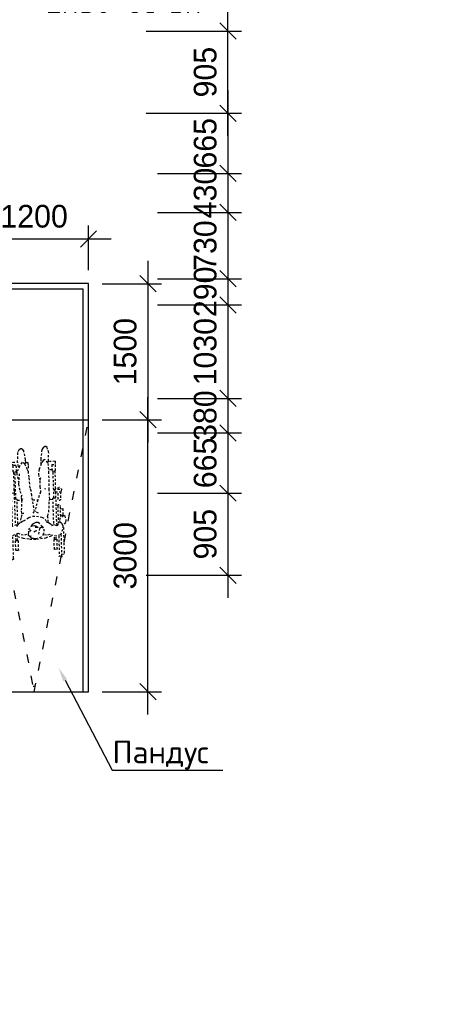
# Model space of a CAD drawing. Header units: millimetres. Extents: x 276090 to 4504742, y 101177 to 478412.
# Tile 30 of 43: x 302253 to 306793, y 233595 to 244452. Entities that reach past the tile are written whole.
import ezdxf
from ezdxf import colors
from ezdxf.entities.mleader import LeaderData, LeaderLine
from ezdxf.math import Vec2, Vec3

# ---------------------------------------------------------------- set-up
doc = ezdxf.new("R2010")
doc.units = ezdxf.units.MM
doc.header["$LTSCALE"] = 8
doc.linetypes.add('10', pattern=[1.35, 0.75, -0.6])
doc.linetypes.add('ACAD_ISO03W100', pattern=[30, 12, -18])
doc.layers.add('Строит_часть', color=7, linetype='Continuous', lineweight=0)
doc.styles.add('V@ler@Live', font='isocpeui.ttf', dxfattribs={"height": 250})
doc.linetypes.add('FENCELINE1', pattern='A,6.35,-2.54,[133,ltypeshp.shx,S=2.54,R=0,X=-2.54,Y=0],-2.54,25.4', length=36.83)
doc.dimstyles.new('ISO-25', dxfattribs={"dimtxt": 250, "dimasz": 250, "dimexe": 150, "dimexo": 300, "dimgap": 125, "dimtad": 1, "dimtxsty": 'Standard', "dimblk": 'OBLIQUE', "dimcen": 2.5, "dimdle": 250, "dimadec": 0, "dimazin": 0, "dimtfac": 1, "dimtmove": 0, "dimatfit": 3, "dimldrblk": 'OBLIQUE', "dimfxl": 1, "dimarcsym": 0})

# ---------------------------------------------------------------- blocks, each defined once
blk = doc.blocks.new('A$Cd0d3eba1')
at = {"layer": 'Строит_часть', "color": 252, "linetype": '10', "lineweight": -2, "ltscale": 4}
for p, q in [((-492, 250), (-492, 546)), ((-492, 546), (-467, 546)), ((-466, 565), (-466, 320)), ((-437, 343), (-437, 565)), ((68, 573), (68, 327)), ((98, 339), (98, 573)), ((129, 546), (99, 546)), ((129, 336), (129, 546)), ((-414, 378), (-414, 488)), ((-414, 488), (-385, 488)), ((-385, 488), (-385, 378)), ((13, 488), (41, 488)), ((13, 378), (13, 488)), ((41, 488), (41, 378)), ((-483, 273), (-456, 329)), ((-456, 329), (-415, 342)), ((-415, 342), (-342, 328)), ((-385, 378), (-414, 378)), ((-408, 377), (-408, 349)), ((-391, 378), (-391, 344)), ((-296, 357), (-356, 336)), ((-339, 324), (-304, 330)), ((-304, 330), (-266, 320)), ((-191, 369), (-296, 357)), ((-271, 312), (-245, 350)), ((-245, 350), (-200, 363)), ((-200, 363), (-172, 363)), ((-116, 365), (-191, 369)), ((-172, 363), (-158, 359)), ((-158, 359), (-139, 359)), ((-139, 359), (-122, 341)), ((-126, 343), (-132, 328)), ((-122, 341), (-105, 327)), ((-43, 352), (-116, 365)), ((-105, 327), (-107, 301)), ((19, 333), (-43, 352)), ((41, 378), (13, 378)), ((19, 377), (19, 310)), ((110, 333), (22, 303)), ((35, 378), (35, 314)), ((131, 324), (110, 333)), ((-516, 195), (-488, 229)), ((-488, 229), (-483, 273)), ((-488, 229), (-481, 208)), ((-424, 231), (-455, 193)), ((-409, 221), (-420, 227)), ((-390, 213), (-409, 221)), ((-366, 223), (-390, 213)), ((-349, 203), (-371, 228)), ((-275, 260), (-271, 312)), ((-258, 231), (-275, 260)), ((-247, 239), (-260, 240)), ((-216, 182), (-258, 231)), ((-228, 250), (-247, 239)), ((-229, 251), (-214, 315)), ((-196, 226), (-228, 250)), ((-182, 237), (-209, 236)), ((-185, 278), (-199, 274)), ((-169, 218), (-196, 226)), ((-164, 288), (-185, 278)), ((-147, 220), (-169, 218)), ((-141, 222), (-158, 199)), ((-134, 226), (-147, 220)), ((-111, 265), (-134, 226)), ((-131, 264), (-108, 297)), ((-107, 301), (-111, 265)), ((-64, 317), (-102, 308)), ((-23, 312), (-64, 317)), ((14, 295), (-23, 312)), ((20, 221), (4, 198)), ((22, 303), (14, 295)), ((82, 224), (33, 205)), ((109, 187), (83, 226)), ((143, 308), (131, 324)), ((157, 225), (143, 308)), ((154, 211), (157, 225)), ((-522, 170), (-516, 195)), ((-511, 121), (-522, 170)), ((-500, 116), (-511, 121)), ((-487, 134), (-500, 116)), ((-492, 42), (-492, 114)), ((-481, 127), (-487, 134)), ((-482, 115), (-481, 127)), ((-466, 111), (-482, 115)), ((-481, 208), (-466, 196)), ((-466, 196), (-455, 193)), ((-455, 161), (-466, 127)), ((-466, 128), (-466, 10)), ((-459, 194), (-455, 161)), ((-437, 10), (-437, 204)), ((-417, -145), (-417, 214)), ((-387, 202), (-387, -75)), ((-328, 191), (-349, 203)), ((-323, 118), (-338, 74)), ((-304, 182), (-328, 191)), ((-325, 185), (-328, 148)), ((-327, 145), (-319, 106)), ((-294, 152), (-308, 179)), ((-258, 129), (-294, 152)), ((-198, 116), (-258, 129)), ((-195, 180), (-216, 182)), ((-158, 115), (-198, 116)), ((-177, 187), (-195, 180)), ((-158, 199), (-177, 187)), ((-113, 129), (-158, 115)), ((-55, 162), (-113, 129)), ((-45, 166), (-64, 160)), ((-20, 180), (-45, 166)), ((-35, 103), (-28, 131)), ((-28, 131), (-18, 176)), ((4, 198), (-20, 180)), ((9, 192), (9, -75)), ((33, 205), (10, 205)), ((39, -145), (39, 200)), ((68, 208), (68, 7)), ((98, 7), (98, 194)), ((141, 198), (109, 187)), ((115, 188), (114, 148)), ((114, 148), (126, 117)), ((126, 117), (127, 98)), ((153, 210), (141, 198)), ((143, 99), (146, 128)), ((146, 128), (156, 128)), ((147, 112), (166, 133)), ((172, 174), (154, 211)), ((166, 133), (172, 174)), ((-465, 42), (-492, 42)), ((-338, 74), (-346, -51)), ((-224, 82), (-199, 72)), ((-220, -62), (-197, 15)), ((-197, 15), (-186, 64)), ((-178, 65), (-155, -115)), ((-172, 66), (-159, 80)), ((-51, 76), (-60, 79)), ((-37, 82), (-51, 76)), ((-42, -65), (-33, 54)), ((-33, 54), (-37, 98)), ((129, 41), (99, 41)), ((127, 98), (139, 94)), ((129, 41), (129, 88)), ((143, 99), (139, 94)), ((-475, -145), (-472, -62)), ((-443, -63), (-447, -145)), ((-409, -79), (-417, -75)), ((-396, -79), (-409, -79)), ((-399, -80), (-399, -375)), ((-387, -75), (-396, -79)), ((-353, -65), (-387, -66)), ((-346, -51), (-351, -68)), ((-351, -68), (-350, -172)), ((-253, -150), (-220, -62)), ((-165, -65), (-216, -65)), ((-51, -79), (-42, -65)), ((-38, -92), (-43, -65)), ((-42, -121), (-38, -92)), ((6, -67), (-39, -67)), ((9, -75), (18, -79)), ((18, -79), (30, -79)), ((21, -80), (21, -375)), ((30, -79), (39, -75)), ((70, -61), (70, -143)), ((99, -145), (99, -61)), ((-484, -175), (-482, -145)), ((-399, -175), (-484, -175)), ((-417, -145), (-482, -145)), ((-477, -179), (-477, -175)), ((-448, -175), (-449, -180)), ((-418, -377), (-418, -175)), ((-417, -145), (-407, -175)), ((-350, -172), (-352, -357)), ((-314, -177), (-302, -182)), ((-247, -210), (-254, -143)), ((-248, -271), (-247, -210)), ((-155, -115), (-150, -164)), ((-150, -164), (-140, -198)), ((-140, -198), (-137, -200)), ((-140, -198), (-133, -316)), ((-26, -167), (-45, -116)), ((-19, -202), (-26, -167)), ((-13, -247), (-19, -202)), ((21, -175), (106, -175)), ((39, -145), (29, -175)), ((39, -145), (105, -145)), ((39, -377), (39, -175)), ((70, -176), (70, -179)), ((99, -179), (99, -175)), ((106, -175), (105, -145)), ((-258, -306), (-248, -271)), ((-237, -344), (-249, -281)), ((-133, -316), (-127, -377)), ((-25, -359), (-13, -247)), ((4, -367), (-14, -272)), ((-424, -386), (-417, -375)), ((-423, -447), (-424, -386)), ((-417, -375), (-400, -371)), ((-399, -372), (-392, -374)), ((-392, -374), (-388, -389)), ((-386, -448), (-388, -389)), ((-387, -389), (-357, -390)), ((-352, -357), (-354, -395)), ((-354, -395), (-345, -467)), ((-270, -460), (-245, -401)), ((-245, -401), (-237, -344)), ((-127, -377), (-117, -401)), ((-126, -439), (-122, -393)), ((-117, -401), (-91, -464)), ((-32, -443), (-13, -407)), ((-12, -457), (-17, -422)), ((-13, -407), (-1, -376)), ((-5, -392), (7, -393)), ((-1, -376), (4, -367)), ((8, -389), (15, -376)), ((9, -450), (8, -389)), ((15, -376), (27, -374)), ((27, -374), (41, -381)), ((41, -381), (39, -444)), ((-426, -483), (-425, -435)), ((-425, -483), (-363, -481)), ((-386, -448), (-419, -448)), ((-352, -487), (-357, -579)), ((-347, -475), (-352, -487)), ((-345, -467), (-312, -506)), ((-312, -506), (-292, -494)), ((-292, -494), (-270, -460)), ((-284, -617), (-267, -517)), ((-267, -517), (-269, -462)), ((-266, -482), (-264, -445)), ((-125, -471), (-126, -439)), ((-122, -479), (-125, -471)), ((-100, -480), (-122, -479)), ((-93, -465), (-101, -483)), ((-101, -483), (-100, -511)), ((-100, -511), (-83, -609)), ((-91, -464), (-60, -485)), ((-60, -485), (-32, -443)), ((-14, -592), (-8, -502)), ((-8, -502), (-12, -457)), ((42, -489), (-9, -486)), ((9, -450), (40, -450)), ((40, -442), (42, -489)), ((-357, -579), (-341, -636)), ((-341, -636), (-328, -649)), ((-328, -649), (-317, -649)), ((-317, -649), (-299, -636)), ((-299, -636), (-284, -617)), ((-83, -609), (-67, -630)), ((-67, -630), (-53, -634)), ((-53, -634), (-30, -621)), ((-30, -621), (-14, -592))]:
    blk.add_line(p, q, dxfattribs=at)
at = {"layer": 'Строит_часть', "color": 252, "linetype": '10', "lineweight": -2, "ltscale": 4, "extrusion": (0, 0, -1)}
for centre, major_axis, start_param, end_param in [((-451, 565), (14.6, 1.6), 3.251144, 6.392737), ((83, 573), (-10.4, 10.4), 5.497787, 8.63938), ((-451, 10), (-10.4, 10.4), 2.356194, 5.497787), ((83, 7), (-10.4, 10.4), 2.356194, 5.497787), ((-457, -63), (14.2, 1.6), 3.301353, 6.442946), ((84, -61), (-1.6, 14.2), -1.460272, 1.68132), ((-463, -180), (-1.6, 14.2), 1.728604, 4.870197), ((84, -179), (-10.1, 10.1), 2.356194, 5.497787)]:
    blk.add_ellipse(centre, major_axis=major_axis, ratio=1, start_param=start_param, end_param=end_param, dxfattribs=at)
blk = doc.blocks.new('_Oblique')
at = {"color": 0, "linetype": 'ByBlock', "lineweight": -2}
blk.add_line((-0.5, -0.5), (0.5, 0.5), dxfattribs=at)
blk = doc.blocks.new('*D324')
at = {"color": 0, "linetype": 'ByBlock', "lineweight": -2, "ltscale": 8, "transparency": 16777216}
for p, q in [((303667, 241791), (303667, 239791)), ((303162, 241541), (303817, 241541)), ((303162, 240041), (303817, 240041))]:
    blk.add_line(p, q, dxfattribs=at)
at = {"layer": 'Defpoints', "color": 0, "linetype": 'ByBlock', "lineweight": -2, "ltscale": 8, "transparency": 16777216}
for p in [(303012, 241541), (303012, 240041), (303667, 240041)]:
    blk.add_point(p, dxfattribs=at)
at = {"color": 0, "linetype": 'ByBlock', "lineweight": -2, "ltscale": 8, "transparency": 16777216, "xscale": 180, "yscale": 180, "zscale": 180}
for p, rotation in [((303667, 241541), 90), ((303667, 240041), 270)]:
    blk.add_blockref('_Oblique', p, dxfattribs=dict(at, rotation=rotation))
at = {"color": 0, "linetype": 'ByBlock', "lineweight": -2, "ltscale": 8, "transparency": 16777216, "insert": (303417, 240791), "char_height": 250, "attachment_point": 5, "rotation": 90}
blk.add_mtext('1500', dxfattribs=at)
blk = doc.blocks.new('*D325')
at = {"color": 0, "linetype": 'ByBlock', "lineweight": -2, "ltscale": 8, "transparency": 16777216}
for p, q in [((301812, 241691), (301812, 242183)), ((303012, 241691), (303012, 242183)), ((303262, 242033), (301562, 242033))]:
    blk.add_line(p, q, dxfattribs=at)
at = {"layer": 'Defpoints', "color": 0, "linetype": 'ByBlock', "lineweight": -2, "ltscale": 8, "transparency": 16777216}
for p in [(301812, 242033), (301812, 241541), (303012, 241541)]:
    blk.add_point(p, dxfattribs=at)
at = {"color": 0, "linetype": 'ByBlock', "lineweight": -2, "ltscale": 8, "transparency": 16777216, "xscale": 180, "yscale": 180, "zscale": 180, "rotation": 180}
blk.add_blockref('_Oblique', (301812, 242033), dxfattribs=at)
at = {"color": 0, "linetype": 'ByBlock', "lineweight": -2, "ltscale": 8, "transparency": 16777216, "xscale": 180, "yscale": 180, "zscale": 180}
blk.add_blockref('_Oblique', (303012, 242033), dxfattribs=at)
at = {"color": 0, "linetype": 'ByBlock', "lineweight": -2, "ltscale": 8, "transparency": 16777216, "insert": (302412, 242283), "char_height": 250, "attachment_point": 5}
blk.add_mtext('1200', dxfattribs=at)
blk = doc.blocks.new('*D326')
at = {"color": 0, "linetype": 'ByBlock', "lineweight": -2, "ltscale": 8, "transparency": 16777216}
for p, q in [((303667, 236791), (303667, 240291)), ((303162, 240041), (303817, 240041)), ((303162, 237041), (303817, 237041))]:
    blk.add_line(p, q, dxfattribs=at)
at = {"layer": 'Defpoints', "color": 0, "linetype": 'ByBlock', "lineweight": -2, "ltscale": 8, "transparency": 16777216}
for p in [(303012, 240041), (303667, 240041), (303012, 237041)]:
    blk.add_point(p, dxfattribs=at)
at = {"color": 0, "linetype": 'ByBlock', "lineweight": -2, "ltscale": 8, "transparency": 16777216, "xscale": 180, "yscale": 180, "zscale": 180}
for p, rotation in [((303667, 240041), 90), ((303667, 237041), 270)]:
    blk.add_blockref('_Oblique', p, dxfattribs=dict(at, rotation=rotation))
at = {"color": 0, "linetype": 'ByBlock', "lineweight": -2, "ltscale": 8, "transparency": 16777216, "insert": (303417, 238541), "char_height": 250, "attachment_point": 5, "rotation": 90}
blk.add_mtext('3000', dxfattribs=at)
blk = doc.blocks.new('*D273')
at = {"color": 0, "linetype": 'ByBlock', "lineweight": -2, "ltscale": 8, "transparency": 16777216}
for p, q in [((304550, 243171), (304550, 244576)), ((303647, 244326), (304700, 244326)), ((303647, 243421), (304700, 243421))]:
    blk.add_line(p, q, dxfattribs=at)
at = {"layer": 'Defpoints', "color": 0, "linetype": 'ByBlock', "lineweight": -2, "ltscale": 8, "transparency": 16777216}
for p in [(303497, 244326), (304550, 244326), (303497, 243421)]:
    blk.add_point(p, dxfattribs=at)
at = {"color": 0, "linetype": 'ByBlock', "lineweight": -2, "ltscale": 8, "transparency": 16777216, "xscale": 180, "yscale": 180, "zscale": 180}
for p, rotation in [((304550, 244326), 90), ((304550, 243421), 270)]:
    blk.add_blockref('_Oblique', p, dxfattribs=dict(at, rotation=rotation))
at = {"color": 0, "linetype": 'ByBlock', "lineweight": -2, "ltscale": 8, "transparency": 16777216, "insert": (304300, 243874), "char_height": 250, "attachment_point": 5, "rotation": 90}
blk.add_mtext('905', dxfattribs=at)
blk = doc.blocks.new('*D274')
at = {"color": 0, "linetype": 'ByBlock', "lineweight": -2, "ltscale": 8, "transparency": 16777216}
for p, q in [((304550, 243671), (304550, 242506)), ((303647, 243421), (304700, 243421)), ((303772, 242756), (304700, 242756))]:
    blk.add_line(p, q, dxfattribs=at)
at = {"layer": 'Defpoints', "color": 0, "linetype": 'ByBlock', "lineweight": -2, "ltscale": 8, "transparency": 16777216}
for p in [(303497, 243421), (303622, 242756), (304550, 242756)]:
    blk.add_point(p, dxfattribs=at)
at = {"color": 0, "linetype": 'ByBlock', "lineweight": -2, "ltscale": 8, "transparency": 16777216, "xscale": 180, "yscale": 180, "zscale": 180}
for p, rotation in [((304550, 243421), 90), ((304550, 242756), 270)]:
    blk.add_blockref('_Oblique', p, dxfattribs=dict(at, rotation=rotation))
at = {"color": 0, "linetype": 'ByBlock', "lineweight": -2, "ltscale": 8, "transparency": 16777216, "insert": (304300, 243089), "char_height": 250, "attachment_point": 5, "rotation": 90}
blk.add_mtext('665', dxfattribs=at)
blk = doc.blocks.new('*D275')
at = {"color": 0, "linetype": 'ByBlock', "lineweight": -2, "ltscale": 8, "transparency": 16777216}
for p, q in [((304550, 243006), (304550, 242076)), ((303772, 242756), (304700, 242756)), ((303772, 242326), (304700, 242326))]:
    blk.add_line(p, q, dxfattribs=at)
at = {"layer": 'Defpoints', "color": 0, "linetype": 'ByBlock', "lineweight": -2, "ltscale": 8, "transparency": 16777216}
for p in [(303622, 242756), (303622, 242326), (304550, 242326)]:
    blk.add_point(p, dxfattribs=at)
at = {"color": 0, "linetype": 'ByBlock', "lineweight": -2, "ltscale": 8, "transparency": 16777216, "xscale": 180, "yscale": 180, "zscale": 180}
for p, rotation in [((304550, 242756), 90), ((304550, 242326), 270)]:
    blk.add_blockref('_Oblique', p, dxfattribs=dict(at, rotation=rotation))
at = {"color": 0, "linetype": 'ByBlock', "lineweight": -2, "ltscale": 8, "transparency": 16777216, "insert": (304300, 242541), "char_height": 250, "attachment_point": 5, "rotation": 90}
blk.add_mtext('430', dxfattribs=at)
blk = doc.blocks.new('*D276')
at = {"color": 0, "linetype": 'ByBlock', "lineweight": -2, "ltscale": 8, "transparency": 16777216}
for p, q in [((304550, 242576), (304550, 241346)), ((303772, 242326), (304700, 242326)), ((303827, 241596), (304700, 241596))]:
    blk.add_line(p, q, dxfattribs=at)
at = {"layer": 'Defpoints', "color": 0, "linetype": 'ByBlock', "lineweight": -2, "ltscale": 8, "transparency": 16777216}
for p in [(303622, 242326), (303677, 241596), (304550, 241596)]:
    blk.add_point(p, dxfattribs=at)
at = {"color": 0, "linetype": 'ByBlock', "lineweight": -2, "ltscale": 8, "transparency": 16777216, "xscale": 180, "yscale": 180, "zscale": 180}
for p, rotation in [((304550, 242326), 90), ((304550, 241596), 270)]:
    blk.add_blockref('_Oblique', p, dxfattribs=dict(at, rotation=rotation))
at = {"color": 0, "linetype": 'ByBlock', "lineweight": -2, "ltscale": 8, "transparency": 16777216, "insert": (304300, 241961), "char_height": 250, "attachment_point": 5, "rotation": 90}
blk.add_mtext('730', dxfattribs=at)
blk = doc.blocks.new('*D277')
at = {"color": 0, "linetype": 'ByBlock', "lineweight": -2, "ltscale": 8, "transparency": 16777216}
for p, q in [((304550, 240526), (304550, 239646)), ((303772, 240276), (304700, 240276)), ((303772, 239896), (304700, 239896))]:
    blk.add_line(p, q, dxfattribs=at)
at = {"layer": 'Defpoints', "color": 0, "linetype": 'ByBlock', "lineweight": -2, "ltscale": 8, "transparency": 16777216}
for p in [(303622, 240276), (303622, 239896), (304550, 239896)]:
    blk.add_point(p, dxfattribs=at)
at = {"color": 0, "linetype": 'ByBlock', "lineweight": -2, "ltscale": 8, "transparency": 16777216, "xscale": 180, "yscale": 180, "zscale": 180}
for p, rotation in [((304550, 240276), 90), ((304550, 239896), 270)]:
    blk.add_blockref('_Oblique', p, dxfattribs=dict(at, rotation=rotation))
at = {"color": 0, "linetype": 'ByBlock', "lineweight": -2, "ltscale": 8, "transparency": 16777216, "insert": (304300, 240086), "char_height": 250, "attachment_point": 5, "rotation": 90}
blk.add_mtext('380', dxfattribs=at)
blk = doc.blocks.new('*D278')
at = {"color": 0, "linetype": 'ByBlock', "lineweight": -2, "ltscale": 8, "transparency": 16777216}
for p, q in [((304550, 240146), (304550, 238981)), ((303772, 239896), (304700, 239896)), ((303772, 239231), (304700, 239231))]:
    blk.add_line(p, q, dxfattribs=at)
at = {"layer": 'Defpoints', "color": 0, "linetype": 'ByBlock', "lineweight": -2, "ltscale": 8, "transparency": 16777216}
for p in [(303622, 239896), (303622, 239231), (304550, 239231)]:
    blk.add_point(p, dxfattribs=at)
at = {"color": 0, "linetype": 'ByBlock', "lineweight": -2, "ltscale": 8, "transparency": 16777216, "xscale": 180, "yscale": 180, "zscale": 180}
for p, rotation in [((304550, 239896), 90), ((304550, 239231), 270)]:
    blk.add_blockref('_Oblique', p, dxfattribs=dict(at, rotation=rotation))
at = {"color": 0, "linetype": 'ByBlock', "lineweight": -2, "ltscale": 8, "transparency": 16777216, "insert": (304300, 239564), "char_height": 250, "attachment_point": 5, "rotation": 90}
blk.add_mtext('665', dxfattribs=at)
blk = doc.blocks.new('*D279')
at = {"color": 0, "linetype": 'ByBlock', "lineweight": -2, "ltscale": 8, "transparency": 16777216}
for p, q in [((304550, 239481), (304550, 238076)), ((303772, 239231), (304700, 239231)), ((303647, 238326), (304700, 238326))]:
    blk.add_line(p, q, dxfattribs=at)
at = {"layer": 'Defpoints', "color": 0, "linetype": 'ByBlock', "lineweight": -2, "ltscale": 8, "transparency": 16777216}
for p in [(303622, 239231), (303497, 238326), (304550, 238326)]:
    blk.add_point(p, dxfattribs=at)
at = {"color": 0, "linetype": 'ByBlock', "lineweight": -2, "ltscale": 8, "transparency": 16777216, "xscale": 180, "yscale": 180, "zscale": 180}
for p, rotation in [((304550, 239231), 90), ((304550, 238326), 270)]:
    blk.add_blockref('_Oblique', p, dxfattribs=dict(at, rotation=rotation))
at = {"color": 0, "linetype": 'ByBlock', "lineweight": -2, "ltscale": 8, "transparency": 16777216, "insert": (304300, 238779), "char_height": 250, "attachment_point": 5, "rotation": 90}
blk.add_mtext('905', dxfattribs=at)
blk = doc.blocks.new('*D280')
at = {"color": 0, "linetype": 'ByBlock', "lineweight": -2, "ltscale": 8, "transparency": 16777216}
for p, q in [((304550, 241556), (304550, 240026)), ((303827, 241306), (304700, 241306)), ((303772, 240276), (304700, 240276))]:
    blk.add_line(p, q, dxfattribs=at)
at = {"layer": 'Defpoints', "color": 0, "linetype": 'ByBlock', "lineweight": -2, "ltscale": 8, "transparency": 16777216}
for p in [(303677, 241306), (303622, 240276), (304550, 240276)]:
    blk.add_point(p, dxfattribs=at)
at = {"color": 0, "linetype": 'ByBlock', "lineweight": -2, "ltscale": 8, "transparency": 16777216, "xscale": 180, "yscale": 180, "zscale": 180}
for p, rotation in [((304550, 241306), 90), ((304550, 240276), 270)]:
    blk.add_blockref('_Oblique', p, dxfattribs=dict(at, rotation=rotation))
at = {"color": 0, "linetype": 'ByBlock', "lineweight": -2, "ltscale": 8, "transparency": 16777216, "insert": (304300, 240791), "char_height": 250, "attachment_point": 5, "rotation": 90}
blk.add_mtext('1030', dxfattribs=at)
blk = doc.blocks.new('*D281')
at = {"color": 0, "linetype": 'ByBlock', "lineweight": -2, "ltscale": 8, "transparency": 16777216}
for p, q in [((304550, 241846), (304550, 241056)), ((303772, 241596), (304700, 241596)), ((303772, 241306), (304700, 241306))]:
    blk.add_line(p, q, dxfattribs=at)
at = {"layer": 'Defpoints', "color": 0, "linetype": 'ByBlock', "lineweight": -2, "ltscale": 8, "transparency": 16777216}
for p in [(303622, 241596), (303622, 241306), (304550, 241306)]:
    blk.add_point(p, dxfattribs=at)
at = {"color": 0, "linetype": 'ByBlock', "lineweight": -2, "ltscale": 8, "transparency": 16777216, "xscale": 180, "yscale": 180, "zscale": 180}
for p, rotation in [((304550, 241596), 90), ((304550, 241306), 270)]:
    blk.add_blockref('_Oblique', p, dxfattribs=dict(at, rotation=rotation))
at = {"color": 0, "linetype": 'ByBlock', "lineweight": -2, "ltscale": 8, "transparency": 16777216, "insert": (304300, 241451), "char_height": 250, "attachment_point": 5, "rotation": 90}
blk.add_mtext('290', dxfattribs=at)
blk = doc.blocks.new('ffffffffxdfxfxvvcxd')
blk.add_line((301812.3, 240041.2), (303012.3, 240041.2))
at = {"color": 124, "linetype": 'FENCELINE1'}
blk.add_lwpolyline([(302952.3, 237041.2), (302952.3, 241481.2), (301747.3, 241481.2)], dxfattribs=at)
for points in [[(301812.3, 238201.2), (301812.3, 237041.2), (303012.3, 237041.2), (303012.3, 241541.2), (301812.3, 241541.2)], [(302400.3, 237101.2), (302424.3, 237101.2)]]:
    blk.add_lwpolyline(points)
at = {"layer": 'Defpoints', "linetype": 'ACAD_ISO03W100', "lineweight": -2}
for p, q in [((301812.3, 240041.2), (302412.3, 237041.2)), ((302412.3, 237041.2), (303012.3, 240041.2))]:
    blk.add_line(p, q, dxfattribs=at)
at = {"layer": 'Defpoints', "linetype": 'ByBlock', "lineweight": -2, "ltscale": 8, "rotation": 181.9008408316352}
blk.add_blockref('A$Cd0d3eba1', (302235.1, 239086.2), dxfattribs=at)
at = {"color": 5, "linetype": 'ByBlock', "lineweight": -2, "ltscale": 8}
for base, p1, p2, picture, middle in [((304550.5, 244326.2), (303497.2, 243421.2), (303497.2, 244326.2), '*D273', (304300.5, 243873.7)), ((304550.5, 241596.2), (303622.2, 242326.2), (303677.3, 241596.2), '*D276', (304300.5, 241961.2)), ((303667.3, 240041.2), (303012.3, 241541.2), (303012.3, 240041.2), '*D324', (303417.3, 240791.2)), ((303667.3, 240041.2), (303012.3, 237041.2), (303012.3, 240041.2), '*D326', (303417.3, 238541.2)), ((304550.5, 238326.2), (303622.2, 239231.2), (303497.2, 238326.2), '*D279', (304300.5, 238778.7))]:
    dim = blk.add_linear_dim(base=base, p1=p1, p2=p2, angle=90, dimstyle='ISO-25', override={"dimasz": 180, "dimexo": 150, "dimdec": 0, "dimtdec": 0, "dimfxl": 1.25}, dxfattribs=at)
    dim.commit()
    dim.dimension.update_dxf_attribs({"geometry": picture, "text_midpoint": middle})
for base, p1, p2, picture, middle in [((304550.5, 242756.2), (303497.2, 243421.2), (303622.2, 242756.2), '*D274', (304550.5, 243088.7)), ((304550.5, 242326.2), (303622.2, 242756.2), (303622.2, 242326.2), '*D275', (304550.5, 242541.2)), ((304550.5, 241306.2), (303622.3, 241596.2), (303622.2, 241306.2), '*D281', (304550.5, 241451.2)), ((304550.5, 240276.2), (303677.3, 241306.2), (303622.2, 240276.2), '*D280', (304550.5, 240791.2)), ((304550.5, 239896.2), (303622.2, 240276.2), (303622.2, 239896.2), '*D277', (304550.5, 240086.2)), ((304550.5, 239231.2), (303622.2, 239896.2), (303622.2, 239231.2), '*D278', (304550.5, 239563.7))]:
    dim = blk.add_linear_dim(base=base, p1=p1, p2=p2, angle=90, dimstyle='ISO-25', override={"dimasz": 180, "dimexo": 150, "dimdec": 0, "dimtdec": 0, "dimfxl": 1.25}, dxfattribs=at)
    dim.commit()
    dim.dimension.update_dxf_attribs({"geometry": picture, "text_midpoint": middle, "dimtype": 128})
dim = blk.add_linear_dim(base=(301812.3, 242033.1), p1=(303012.3, 241541.2), p2=(301812.3, 241541.2), dimstyle='ISO-25', override={"dimasz": 180, "dimexo": 150, "dimdec": 0, "dimtdec": 0, "dimfxl": 1.25}, dxfattribs=at)
dim.commit()
dim.dimension.update_dxf_attribs({"geometry": '*D325', "text_midpoint": (302412.3, 242283.1)})
at = {"layer": 'Defpoints', "linetype": 'ByBlock', "lineweight": -2, "ltscale": 8}
ml = blk.add_multileader_mtext('Standard', dxfattribs=at)
ml.set_content('{\\fISOCPEUR|b0|i0|c204|p34;по типу СГ\\fISOCPEUR|b0|i0|c238|p34;-1\\P\\fISOCPEUR|b0|i0|c204|p34;по серии\\P\\fISOCPEUR|b0|i0|c238|p34;2.130-6\\fISOCPEUR|b0|i0|c204|p34;с в\\fISOCPEUR|b0|i0|c238|p34;.1}', color=256, style='V@ler@Live')
ml.set_leader_properties()
ml.build(insert=Vec2(0, 0))
ml.multileader.update_dxf_attribs({"text_left_attachment_type": 6, "text_right_attachment_type": 6, "dogleg_length": 0.36, "arrow_head_size": 150})
ctx = ml.context
ctx.base_point, ctx.char_height, ctx.arrow_head_size, ctx.plane_origin = Vec3(302543.4, 245307.5), 250, 150, Vec3(304154.6, 244369.8)
ctx.left_attachment, ctx.right_attachment = 6, 6
notes = []
notes.append((ctx, [(1, (1, 1, 0), (302543.1, 245307.5), (1, 0), 0.36, [(0, [(301622.3, 244326.2)], 0, [])])]))
ctx.mtext.insert, ctx.mtext.flow_direction = Vec3(302545.4, 245607.5), 5
ml = blk.add_multileader_mtext('Standard', dxfattribs=at)
ml.set_content('{\\fISOCPEUR|b0|i0|c204|p34;Пандус}', color=256, style='V@ler@Live')
ml.set_leader_properties()
ml.build(insert=Vec2(0, 0))
ml.multileader.update_dxf_attribs({"text_left_attachment_type": 6, "text_right_attachment_type": 6, "dogleg_length": 0.36, "arrow_head_size": 150})
ctx = ml.context
ctx.base_point, ctx.char_height, ctx.arrow_head_size, ctx.plane_origin = Vec3(303274, 236176.5), 250, 150, Vec3(304885.2, 235238.8)
ctx.left_attachment, ctx.right_attachment = 6, 6
notes.append((ctx, [(1, (1, 1, 0), (303273.6, 236176.5), (1, 0), 0.36, [(0, [(302683.9, 237302.5)], 0, [])])]))
ctx.mtext.insert, ctx.mtext.flow_direction = Vec3(303276, 236501.5), 5
for ctx, leaders in notes:
    for number, flags, end, landing, length, lines in leaders:
        leader = LeaderData()
        leader.index, (leader.has_last_leader_line, leader.has_dogleg_vector, leader.attachment_direction) = number, flags
        leader.last_leader_point, leader.dogleg_vector, leader.dogleg_length = Vec3(end), Vec3(landing), length
        for number, points, colour, breaks in lines:
            line = LeaderLine()
            line.index, line.vertices, line.color, line.breaks = number, Vec3.list(points), colors.encode_raw_color(colour), breaks
            leader.lines.append(line)
        ctx.leaders.append(leader)

msp = doc.modelspace()

# ---------------------------------------------------------------- texts
at = {"insert": (291413.403, 267696.086), "char_height": 300, "width": 14905.78179, "attachment_point": 1, "style": 'V@ler@Live'}
msp.add_mtext('\\A1;\\pi7452.8909;{\\fISOCPEUR|b0|i0|c204|p34;\\P\\pi3182.95087;\\A0;\\fISOCPEUR|b1|i0|c204|p34;\\LИнженерно-геологические условия участка:\\fISOCPEUR|b0|i0|c204|p34;\\l\\P\\pi0;^I\\PВокруг здания выполнить бетонную отмостку шириной 0.70 метр.\\PПринимается мероприятия по противопросадочности для грунтов I-типа  согласно КМК 2.01.09-97; КМК 2.02.01-98.\\PОснованием для фундаментов служат - Лессовидные суглинки, коричневого цвета, твёрдые, просадочные, залегающие ниже УПВ. \\PВскрытая мощность грунтов элемента составляет 3.10 метр.  \\P\\pl354.999;Сейсмичность района - 7 баллов\\PСейсмичность площадка - 8 баллов\\PТип грунтовых условии по просадочности - I\\PКатегория грунтов по сейсмическим свойствам - III\\PПлотность грунта - 1,62 т/м³\\PПлотность сухого грунта - 1,47 т/м³\\PУдельное сцепление - 6,0 кПа\\PУгол внутреннего трения - 23°\\P\\pi530.001;Подземные воды в период изысканий (октябрь 2024 г) вскрыты на глубинах 3.40 метр, от поверхности земли. \\PНа расчётный максимум подземные воды следует ожидать на 0.5 метр, выше замеренных, т.е., на глубине 2.90 метр от поверхности земли.\\P\\pi0,l0;\\C0;В соответствии с приложением 1 КМК 2.01.03-96 с учетом изменения № 1 сейсмичность района – 7 баллов с повторяемостью землетрясений 1 раз в 100 лет (н.п Кумкургон). }', dxfattribs=at)

# ---------------------------------------------------------------- next in the draw order: block references
at = {"linetype": 'ByBlock', "lineweight": -2}
msp.add_blockref('ffffffffxdfxfxvvcxd', (0, 0), dxfattribs=at)

doc.saveas('drawing.dxf')
